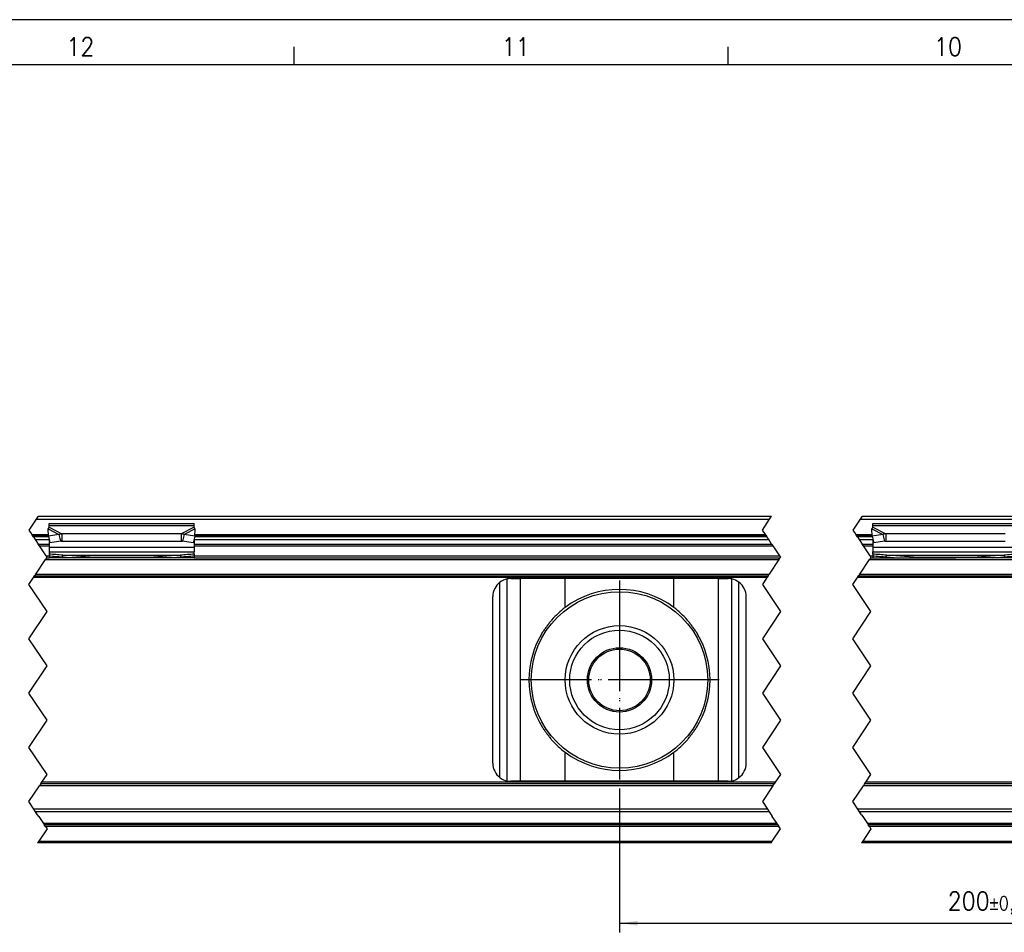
# Model space of a CAD drawing. Header units: millimetres. Extents: x -418 to 1575, y -634 to 914.
# Tile 11 of 49: x -141 to -32, y 343 to 443. Entities that reach past the tile are written whole.
import ezdxf

# ---------------------------------------------------------------- set-up
doc = ezdxf.new("R2010")
doc.units = ezdxf.units.MM
doc.linetypes.add('DOT_CENTER', pattern=[14, 12, -1, 0, -1])
doc.layers.add('1', color=7, linetype='Continuous')
doc.styles.add('CONVERTER_12', font='txt.shx', dxfattribs={"width": 0.9})
doc.dimstyles.new('ME10_DIM_34', dxfattribs={"dimtxt": 2, "dimasz": 2, "dimexe": 1, "dimexo": 1, "dimgap": 1, "dimtad": 1, "dimdsep": 46, "dimtxsty": 'CONVERTER_12', "dimsah": 1, "dimcen": 0.09, "dimclrd": 2, "dimclre": 2, "dimclrt": 2, "dimadec": 0, "dimazin": 0, "dimtol": 1, "dimtp": 0.25, "dimtm": 0.25, "dimtfac": 0.75, "dimtdec": 0, "dimtix": 1, "dimtmove": 0, "dimatfit": 3, "dimfxl": 1, "dimtolj": 1, "dimtzin": 0, "dimarcsym": 0})

# ---------------------------------------------------------------- blocks, each defined once
blk = doc.blocks.new('SOPORTE_SV2__50', base_point=(-242.89, 352.55))
at = {"color": 2, "linetype": 'DOT_CENTER'}
for p, q in [((-138.6, 388.65), (-138.84, 388.3)), ((-57.81, 388.3), (-57.58, 388.65)), ((-47.58, 388.65), (-47.81, 388.3)), ((-138.84, 388.3), (-139.63, 387.1)), ((-58.61, 387.1), (-57.81, 388.3)), ((-47.81, 388.3), (-48.61, 387.1)), ((-139.63, 387.1), (-139.3, 386.6)), ((-139.3, 386.6), (-139.27, 386.55)), ((-139.13, 386.35), (-139.27, 386.55)), ((-139.13, 386.35), (-138.93, 386.05)), ((-58.27, 386.6), (-58.61, 387.1)), ((-58.24, 386.55), (-58.27, 386.6)), ((-58.24, 386.55), (-58.11, 386.35)), ((-57.91, 386.05), (-58.11, 386.35)), ((-48.61, 387.1), (-48.27, 386.6)), ((-48.27, 386.6), (-48.24, 386.55)), ((-48.11, 386.35), (-48.24, 386.55)), ((-48.11, 386.35), (-47.91, 386.05)), ((-138.93, 386.05), (-138.6, 385.55)), ((-138.47, 385.35), (-138.6, 385.55)), ((-137.73, 384.25), (-138.47, 385.35)), ((-57.58, 385.55), (-57.91, 386.05)), ((-57.58, 385.55), (-57.44, 385.35)), ((-57.44, 385.35), (-56.71, 384.25)), ((-47.91, 386.05), (-47.58, 385.55)), ((-47.44, 385.35), (-47.58, 385.55)), ((-46.71, 384.25), (-47.44, 385.35)), ((-137.67, 384.05), (-137.8, 383.85)), ((-137.63, 384.1), (-137.73, 384.25)), ((-137.67, 384.05), (-137.63, 384.1)), ((-56.78, 383.85), (-56.64, 384.05)), ((-56.71, 384.25), (-56.61, 384.1)), ((-56.61, 384.1), (-56.64, 384.05)), ((-46.64, 384.05), (-46.78, 383.85)), ((-46.61, 384.1), (-46.71, 384.25)), ((-46.64, 384.05), (-46.61, 384.1)), ((-138.87, 382.25), (-137.8, 383.85)), ((-56.78, 383.85), (-57.84, 382.25)), ((-47.84, 382.25), (-46.78, 383.85)), ((-139.63, 381.1), (-139.13, 381.85)), ((-139.13, 381.85), (-139, 382.05)), ((-138.87, 382.25), (-139, 382.05)), ((-58.11, 381.85), (-58.61, 381.1)), ((-57.98, 382.05), (-58.11, 381.85)), ((-57.98, 382.05), (-57.84, 382.25)), ((-48.61, 381.1), (-48.11, 381.85)), ((-48.11, 381.85), (-47.98, 382.05)), ((-47.84, 382.25), (-47.98, 382.05)), ((-137.63, 378.1), (-139.63, 381.1)), ((-58.61, 381.1), (-56.61, 378.1)), ((-46.61, 378.1), (-48.61, 381.1)), ((-139.63, 375.1), (-137.63, 378.1)), ((-56.61, 378.1), (-58.61, 375.1)), ((-48.61, 375.1), (-46.61, 378.1)), ((-137.63, 372.1), (-139.63, 375.1)), ((-58.61, 375.1), (-56.61, 372.1)), ((-46.61, 372.1), (-48.61, 375.1)), ((-139.63, 369.1), (-137.63, 372.1)), ((-56.61, 372.1), (-58.61, 369.1)), ((-48.61, 369.1), (-46.61, 372.1)), ((-137.63, 366.1), (-139.63, 369.1)), ((-58.61, 369.1), (-56.61, 366.1)), ((-46.61, 366.1), (-48.61, 369.1)), ((-139.63, 363.1), (-137.63, 366.1)), ((-56.61, 366.1), (-58.61, 363.1)), ((-48.61, 363.1), (-46.61, 366.1)), ((-137.63, 360.1), (-139.63, 363.1)), ((-58.61, 363.1), (-56.61, 360.1)), ((-46.61, 360.1), (-48.61, 363.1)), ((-138.2, 359.25), (-137.63, 360.1)), ((-56.61, 360.1), (-57.18, 359.25)), ((-47.18, 359.25), (-46.61, 360.1)), ((-138.33, 359.05), (-138.47, 358.85)), ((-138.33, 359.05), (-138.2, 359.25)), ((-57.44, 358.85), (-57.31, 359.05)), ((-57.18, 359.25), (-57.31, 359.05)), ((-47.31, 359.05), (-47.44, 358.85)), ((-47.31, 359.05), (-47.18, 359.25)), ((-139.63, 357.1), (-138.47, 358.85)), ((-57.44, 358.85), (-58.61, 357.1)), ((-48.61, 357.1), (-47.44, 358.85)), ((-139.08, 356.27), (-139.63, 357.1)), ((-58.61, 357.1), (-58.05, 356.27)), ((-48.05, 356.27), (-48.61, 357.1)), ((-138.89, 355.99), (-139.08, 356.27)), ((-138.68, 355.66), (-138.89, 355.99)), ((-58.05, 356.27), (-57.87, 355.99)), ((-57.87, 355.99), (-57.65, 355.66)), ((-47.87, 355.99), (-48.05, 356.27)), ((-47.65, 355.66), (-47.87, 355.99)), ((-138.54, 355.46), (-138.68, 355.66)), ((-138.54, 355.46), (-138.01, 354.67)), ((-138.01, 354.67), (-137.93, 354.55)), ((-57.65, 355.66), (-57.52, 355.46)), ((-56.99, 354.67), (-57.52, 355.46)), ((-56.91, 354.55), (-56.99, 354.67)), ((-47.65, 355.66), (-47.52, 355.46)), ((-47.52, 355.46), (-46.99, 354.67)), ((-46.99, 354.67), (-46.91, 354.55)), ((-137.63, 354.1), (-138.53, 352.75)), ((-137.8, 354.35), (-137.93, 354.55)), ((-137.8, 354.35), (-137.63, 354.1)), ((-57.51, 352.75), (-56.61, 354.1)), ((-56.91, 354.55), (-56.78, 354.35)), ((-56.61, 354.1), (-56.78, 354.35)), ((-46.61, 354.1), (-47.51, 352.75)), ((-46.78, 354.35), (-46.91, 354.55)), ((-46.78, 354.35), (-46.61, 354.1)), ((-138.53, 352.75), (-138.67, 352.55)), ((-57.64, 352.55), (-57.51, 352.75)), ((-47.51, 352.75), (-47.64, 352.55))]:
    blk.add_line(p, q, dxfattribs=at)
at = {"color": 7, "linetype": 'Continuous'}
for p, q in [((-138.6, 388.65), (-57.58, 388.65)), ((-47.58, 388.65), (81.64, 388.65)), ((-137.48, 386.43), (-137.5, 387.23)), ((-137.39, 387.61), (-137.39, 387.82)), ((-137.39, 387.82), (-121.39, 387.82)), ((-137.39, 387.43), (-137.39, 387.61)), ((-121.39, 387.61), (-121.39, 387.82)), ((-121.39, 387.43), (-121.39, 387.61)), ((-121.3, 386.43), (-121.28, 387.23)), ((-47.81, 388.3), (81.41, 388.3)), ((-46.48, 386.43), (-46.5, 387.23)), ((-46.39, 387.61), (-46.39, 387.82)), ((-46.39, 387.82), (-30.39, 387.82)), ((-46.39, 387.43), (-46.39, 387.61)), ((-139.27, 386.55), (-137.48, 386.55)), ((-136.31, 386.61), (-137.48, 386.43)), ((-137.48, 386.43), (-137.3, 385.7)), ((-136.31, 386.61), (-136.2, 386.17)), ((-136.2, 386.17), (-136.12, 385.88)), ((-135.98, 386.7), (-135.98, 386.19)), ((-122.8, 386.7), (-135.98, 386.7)), ((-135.98, 386.19), (-135.98, 385.85)), ((-122.8, 386.7), (-122.8, 386.19)), ((-122.8, 386.19), (-122.8, 385.85)), ((-122.58, 386.17), (-122.66, 385.88)), ((-122.47, 386.61), (-122.58, 386.17)), ((-121.3, 386.43), (-122.47, 386.61)), ((-121.3, 386.43), (-121.48, 385.7)), ((-121.3, 386.55), (-58.24, 386.55)), ((-48.24, 386.55), (-46.48, 386.55)), ((-45.31, 386.61), (-46.48, 386.43)), ((-46.48, 386.43), (-46.3, 385.7)), ((-45.31, 386.61), (-45.2, 386.17)), ((-45.2, 386.17), (-45.12, 385.88)), ((-44.98, 386.7), (-44.98, 386.19)), ((-31.8, 386.7), (-44.98, 386.7)), ((-44.98, 386.19), (-44.98, 385.85)), ((-138.6, 385.55), (-137.39, 385.55)), ((-137.39, 386.08), (-137.39, 385.21)), ((-137.39, 385.21), (-137.39, 384.72)), ((-136.12, 385.88), (-137.3, 385.7)), ((-122.8, 385.85), (-135.98, 385.85)), ((-121.48, 385.7), (-122.66, 385.88)), ((-121.39, 386.08), (-121.39, 385.21)), ((-121.39, 385.55), (-57.58, 385.55)), ((-121.39, 385.21), (-121.39, 384.72)), ((-47.58, 385.55), (-46.39, 385.55)), ((-46.39, 386.08), (-46.39, 385.21)), ((-46.39, 385.21), (-46.39, 384.72)), ((-45.12, 385.88), (-46.3, 385.7)), ((-31.8, 385.85), (-44.98, 385.85)), ((-137.67, 384.05), (-137.39, 384.05)), ((-137.39, 384.72), (-121.39, 384.72)), ((-137.39, 384.72), (-137.39, 384.44)), ((-137.39, 384.44), (-137.39, 384.26)), ((-137.39, 384.26), (-137.39, 384.05)), ((-134.63, 384.05), (-137.39, 384.05)), ((-132.39, 384.06), (-135.9, 384.33)), ((-135.9, 384.22), (-135.9, 384.33)), ((-135.9, 384.15), (-134.63, 384.05)), ((-132.39, 384.05), (-134.63, 384.05)), ((-126.39, 384.06), (-132.39, 384.06)), ((-132.39, 384.06), (-132.39, 384.05)), ((-130.54, 384.05), (-132.39, 384.05)), ((-130.54, 384.05), (-130.54, 384.05)), ((-128.24, 384.05), (-130.54, 384.05)), ((-128.24, 384.05), (-128.24, 384.05)), ((-126.39, 384.05), (-128.24, 384.05)), ((-122.88, 384.33), (-126.39, 384.06)), ((-126.39, 384.06), (-126.39, 384.05)), ((-124.15, 384.05), (-126.39, 384.05)), ((-124.15, 384.05), (-122.88, 384.15)), ((-121.39, 384.05), (-124.15, 384.05)), ((-122.88, 384.33), (-122.88, 384.22)), ((-121.39, 384.44), (-121.39, 384.72)), ((-121.39, 384.44), (-121.39, 384.26)), ((-121.39, 384.26), (-121.39, 384.05)), ((-121.39, 384.05), (-56.64, 384.05)), ((-46.64, 384.05), (-46.39, 384.05)), ((-46.39, 384.44), (-46.39, 384.72)), ((-46.39, 384.72), (-30.39, 384.72)), ((-46.39, 384.44), (-46.39, 384.26)), ((-46.39, 384.26), (-46.39, 384.05)), ((-46.39, 384.05), (-43.63, 384.05)), ((-41.39, 384.06), (-44.9, 384.33)), ((-44.9, 384.22), (-44.9, 384.33)), ((-44.9, 384.15), (-43.63, 384.05)), ((-43.63, 384.05), (-41.39, 384.05)), ((-41.39, 384.06), (-41.39, 384.05)), ((-35.39, 384.06), (-41.39, 384.06)), ((-41.39, 384.05), (-37.24, 384.05)), ((-37.24, 384.05), (-37.24, 384.05)), ((-35.39, 384.05), (-37.24, 384.05)), ((-31.88, 384.33), (-35.39, 384.06)), ((-35.39, 384.06), (-35.39, 384.05)), ((-33.15, 384.05), (-35.39, 384.05)), ((-33.15, 384.05), (-31.88, 384.15)), ((-30.39, 384.05), (-33.15, 384.05)), ((-31.88, 384.33), (-31.88, 384.22)), ((-139, 382.05), (-57.98, 382.05)), ((-47.98, 382.05), (81.24, 382.05)), ((-86.39, 381.75), (-85.32, 381.75)), ((-80.4, 381.75), (-85.32, 381.75)), ((-68.38, 381.75), (-80.4, 381.75)), ((-63.46, 381.75), (-68.38, 381.75)), ((-63.46, 381.75), (-62.39, 381.75)), ((-88.39, 361.35), (-88.39, 379.75)), ((-60.39, 361.35), (-60.39, 379.75)), ((-57.31, 359.05), (-138.33, 359.05)), ((-85.32, 359.35), (-86.39, 359.35)), ((-80.4, 359.35), (-85.32, 359.35)), ((-68.38, 359.35), (-80.4, 359.35)), ((-63.46, 359.35), (-68.38, 359.35)), ((-62.39, 359.35), (-63.46, 359.35)), ((81.91, 359.05), (-47.31, 359.05)), ((-58.05, 356.27), (-139.08, 356.27)), ((81.16, 356.27), (-48.05, 356.27)), ((-56.91, 354.55), (-137.93, 354.55)), ((82.31, 354.55), (-46.91, 354.55)), ((-57.64, 352.55), (-138.67, 352.55)), ((81.57, 352.55), (-47.64, 352.55))]:
    blk.add_line(p, q, dxfattribs=at)
at = {"color": 3, "linetype": 'Continuous'}
for p, q in [((-138.84, 388.3), (-57.81, 388.3)), ((-137.5, 387.23), (-136.31, 386.61)), ((-137.39, 387.61), (-121.39, 387.61)), ((-137.39, 387.43), (-135.98, 386.7)), ((-121.39, 387.43), (-122.8, 386.7)), ((-121.28, 387.23), (-122.47, 386.61)), ((-46.5, 387.23), (-45.31, 386.61)), ((-46.39, 387.61), (-30.39, 387.61)), ((-46.39, 387.43), (-44.98, 386.7)), ((-139.3, 386.6), (-137.48, 386.6)), ((-137.46, 386.35), (-139.13, 386.35)), ((-58.11, 386.35), (-121.32, 386.35)), ((-121.3, 386.6), (-58.27, 386.6)), ((-48.27, 386.6), (-46.48, 386.6)), ((-46.46, 386.35), (-48.11, 386.35)), ((-138.93, 386.05), (-137.39, 386.05)), ((-138.47, 385.35), (-137.39, 385.35)), ((-137.39, 385.21), (-121.39, 385.21)), ((-121.39, 386.05), (-57.91, 386.05)), ((-121.39, 385.35), (-57.44, 385.35)), ((-47.91, 386.05), (-46.39, 386.05)), ((-47.44, 385.35), (-46.39, 385.35)), ((-46.39, 385.21), (-30.39, 385.21)), ((-137.73, 384.25), (-137.39, 384.25)), ((-135.9, 384.33), (-122.88, 384.33)), ((-135.9, 384.15), (-135.9, 384.22)), ((-122.88, 384.22), (-122.88, 384.15)), ((-121.39, 384.25), (-56.71, 384.25)), ((-46.71, 384.25), (-46.39, 384.25)), ((-44.9, 384.33), (-31.88, 384.33)), ((-44.9, 384.15), (-44.9, 384.22)), ((-31.88, 384.22), (-31.88, 384.15)), ((-137.8, 383.85), (-56.78, 383.85)), ((-46.78, 383.85), (82.44, 383.85)), ((-58.11, 381.85), (-139.13, 381.85)), ((-138.87, 382.25), (-57.84, 382.25)), ((81.11, 381.85), (-48.11, 381.85)), ((-47.84, 382.25), (81.37, 382.25)), ((-87.59, 359.75), (-87.59, 381.35)), ((-86.79, 359.39), (-86.79, 381.71)), ((-85.32, 359.35), (-85.32, 381.75)), ((-80.4, 378.54), (-80.4, 381.75)), ((-68.38, 378.54), (-68.38, 381.75)), ((-63.46, 359.35), (-63.46, 381.75)), ((-61.99, 359.39), (-61.99, 381.71)), ((-61.19, 359.75), (-61.19, 381.35)), ((-80.4, 359.35), (-80.4, 362.56)), ((-68.38, 359.35), (-68.38, 362.56)), ((-57.18, 359.25), (-138.2, 359.25)), ((82.04, 359.25), (-47.18, 359.25)), ((-57.44, 358.85), (-138.47, 358.85)), ((81.77, 358.85), (-47.44, 358.85)), ((-57.87, 355.99), (-138.89, 355.99)), ((81.35, 355.99), (-47.87, 355.99)), ((-56.99, 354.67), (-138.01, 354.67)), ((82.23, 354.67), (-46.99, 354.67)), ((-56.78, 354.35), (-137.8, 354.35)), ((82.44, 354.35), (-46.78, 354.35)), ((-138.53, 352.75), (-57.51, 352.75)), ((-47.51, 352.75), (81.71, 352.75))]:
    blk.add_line(p, q, dxfattribs=at)
at = {"color": 7, "linetype": 'Continuous'}
for radius in [9.75, 6, 5.5, 3.55, 3.4]:
    blk.add_circle((-74.39, 370.55), radius, dxfattribs=at)
for centre, radius, start, end in [((-86.39, 379.75), 2, 126.8699, 180), ((-86.39, 379.75), 2, 101.598, 126.8699), ((-86.39, 379.75), 2, 90, 101.598), ((-62.39, 379.75), 2, 78.402, 90), ((-62.39, 379.75), 2, 53.1301, 78.402), ((-62.39, 379.75), 2, 360, 53.1301), ((-74.39, 370.55), 10, 53.076, 126.924), ((-74.39, 370.55), 10, 126.924, 138.5708), ((-74.39, 370.55), 10, 41.4292, 53.076), ((-74.39, 370.55), 10, 148.2362, 211.7638), ((-74.39, 370.55), 10, 328.2363, 31.7637), ((-74.39, 370.55), 10, 221.4292, 233.076), ((-74.39, 370.55), 10, 306.924, 318.5708), ((-74.39, 370.55), 10, 233.076, 306.924), ((-86.39, 361.35), 2, 180, 233.1301), ((-62.39, 361.35), 2, 306.8699, 0), ((-86.39, 361.35), 2, 233.1301, 258.402), ((-86.39, 361.35), 2, 258.402, 270), ((-62.39, 361.35), 2, 270, 281.598), ((-62.39, 361.35), 2, 281.598, 306.8699)]:
    blk.add_arc(centre, radius, start, end, dxfattribs=at)
for points, knots in [([(-137.5, 387.23), (-137.49, 387.25), (-137.47, 387.28), (-137.45, 387.34), (-137.42, 387.39), (-137.4, 387.42), (-137.39, 387.43)], [0, 0, 0, 0, 0.0630544, 0.1234867, 0.1753749, 0.2333288, 0.2333288, 0.2333288, 0.2333288]), ([(-121.28, 387.23), (-121.29, 387.24), (-121.31, 387.28), (-121.33, 387.34), (-121.36, 387.39), (-121.38, 387.42), (-121.39, 387.43)], [0, 0, 0, 0, 0.0583422, 0.1234865, 0.1837171, 0.2333289, 0.2333289, 0.2333289, 0.2333289]), ([(-46.5, 387.23), (-46.49, 387.25), (-46.47, 387.28), (-46.45, 387.34), (-46.42, 387.39), (-46.4, 387.42), (-46.39, 387.43)], [0, 0, 0, 0, 0.0630544, 0.1234867, 0.1837173, 0.233329, 0.233329, 0.233329, 0.233329]), ([(-135.98, 386.7), (-136, 386.7), (-136.06, 386.68), (-136.14, 386.66), (-136.23, 386.64), (-136.28, 386.62), (-136.31, 386.61)], [0, 0, 0, 0, 0.0879177, 0.170494, 0.2567109, 0.3435203, 0.3435203, 0.3435203, 0.3435203]), ([(-122.47, 386.61), (-122.5, 386.62), (-122.55, 386.64), (-122.64, 386.66), (-122.72, 386.69), (-122.78, 386.7), (-122.8, 386.7)], [0, 0, 0, 0, 0.0868093, 0.1730263, 0.2625573, 0.3435203, 0.3435203, 0.3435203, 0.3435203]), ([(-44.98, 386.7), (-45, 386.7), (-45.06, 386.69), (-45.14, 386.66), (-45.23, 386.64), (-45.28, 386.62), (-45.31, 386.61)], [0, 0, 0, 0, 0.0849289, 0.1704941, 0.256711, 0.3435204, 0.3435204, 0.3435204, 0.3435204]), ([(-135.98, 385.85), (-135.99, 385.85), (-136.01, 385.85), (-136.05, 385.86), (-136.09, 385.87), (-136.11, 385.88), (-136.12, 385.88)], [0, 0, 0, 0, 0.0383658, 0.0760959, 0.1140041, 0.1512902, 0.1512902, 0.1512902, 0.1512902]), ([(-122.66, 385.88), (-122.67, 385.88), (-122.69, 385.87), (-122.73, 385.86), (-122.77, 385.85), (-122.79, 385.85), (-122.8, 385.85)], [0, 0, 0, 0, 0.0372861, 0.0751943, 0.1129244, 0.1512902, 0.1512902, 0.1512902, 0.1512902]), ([(-44.98, 385.85), (-44.99, 385.85), (-45.01, 385.85), (-45.05, 385.86), (-45.09, 385.87), (-45.11, 385.88), (-45.12, 385.88)], [0, 0, 0, 0, 0.0383658, 0.0760959, 0.1140041, 0.1512902, 0.1512902, 0.1512902, 0.1512902]), ([(-135.9, 384.33), (-136.02, 384.34), (-136.27, 384.36), (-136.64, 384.39), (-137.02, 384.42), (-137.27, 384.43), (-137.39, 384.44)], [0, 0, 0, 0, 0.373695, 0.747543, 1.121151, 1.494893, 1.494893, 1.494893, 1.494893]), ([(-137.39, 384.26), (-137.27, 384.25), (-137.02, 384.23), (-136.64, 384.2), (-136.27, 384.18), (-136.02, 384.16), (-135.9, 384.15)], [0, 0, 0, 0, 0.373702, 0.747255, 1.121047, 1.494694, 1.494694, 1.494694, 1.494694]), ([(-121.39, 384.44), (-121.51, 384.43), (-121.76, 384.42), (-122.14, 384.39), (-122.51, 384.36), (-122.76, 384.34), (-122.88, 384.33)], [0, 0, 0, 0, 0.373747, 0.74735, 1.121191, 1.494893, 1.494893, 1.494893, 1.494893]), ([(-122.88, 384.15), (-122.76, 384.16), (-122.51, 384.18), (-122.14, 384.2), (-121.76, 384.23), (-121.51, 384.25), (-121.39, 384.26)], [0, 0, 0, 0, 0.373642, 0.747439, 1.120997, 1.494694, 1.494694, 1.494694, 1.494694]), ([(-44.9, 384.33), (-45.02, 384.34), (-45.27, 384.36), (-45.64, 384.39), (-46.02, 384.42), (-46.27, 384.43), (-46.39, 384.44)], [0, 0, 0, 0, 0.373701, 0.747543, 1.12115, 1.494893, 1.494893, 1.494893, 1.494893]), ([(-46.39, 384.26), (-46.27, 384.25), (-46.02, 384.23), (-45.64, 384.2), (-45.27, 384.18), (-45.02, 384.16), (-44.9, 384.15)], [0, 0, 0, 0, 0.373697, 0.747255, 1.121046, 1.494694, 1.494694, 1.494694, 1.494694]), ([(-30.39, 384.44), (-30.51, 384.43), (-30.76, 384.42), (-31.14, 384.39), (-31.51, 384.36), (-31.76, 384.34), (-31.88, 384.33)], [0, 0, 0, 0, 0.373743, 0.74735, 1.121192, 1.494893, 1.494893, 1.494893, 1.494893]), ([(-31.88, 384.15), (-31.76, 384.16), (-31.51, 384.18), (-31.14, 384.2), (-30.76, 384.23), (-30.51, 384.25), (-30.39, 384.26)], [0, 0, 0, 0, 0.373648, 0.747439, 1.120997, 1.494694, 1.494694, 1.494694, 1.494694]), ([(-81.89, 377.17), (-81.97, 377.06), (-82.15, 376.84), (-82.4, 376.5), (-82.65, 376.16), (-82.81, 375.93), (-82.89, 375.81)], [0, 0, 0, 0, 0.418104, 0.842646, 1.25962, 1.685167, 1.685167, 1.685167, 1.685167]), ([(-65.89, 375.81), (-65.97, 375.93), (-66.13, 376.16), (-66.38, 376.5), (-66.63, 376.84), (-66.81, 377.06), (-66.89, 377.17)], [0, 0, 0, 0, 0.425548, 0.842522, 1.267064, 1.685169, 1.685169, 1.685169, 1.685169]), ([(-82.89, 365.29), (-82.81, 365.17), (-82.65, 364.94), (-82.4, 364.6), (-82.15, 364.26), (-81.97, 364.04), (-81.89, 363.93)], [0, 0, 0, 0, 0.425548, 0.842521, 1.267063, 1.685167, 1.685167, 1.685167, 1.685167]), ([(-66.89, 363.93), (-66.81, 364.04), (-66.63, 364.26), (-66.38, 364.6), (-66.13, 364.94), (-65.97, 365.17), (-65.89, 365.29)], [0, 0, 0, 0, 0.418104, 0.842647, 1.259621, 1.685169, 1.685169, 1.685169, 1.685169])]:
    blk.add_open_spline(points, degree=3, knots=knots, dxfattribs=at)
at = {"layer": '1', "color": 2, "linetype": 'DOT_CENTER'}
for p, q in [((-74.39, 381.55), (-74.39, 359.55)), ((-74.39, 381.3), (-74.39, 359.8)), ((-63.39, 370.55), (-85.39, 370.55)), ((-63.64, 370.55), (-85.14, 370.55))]:
    blk.add_line(p, q, dxfattribs=at)
blk = doc.blocks.new('*D98')
at = {"layer": '1', "color": 2, "linetype": 'Continuous'}
for p, q in [((16.61, 362.05), (16.61, 342.66)), ((-74.39, 358.55), (-74.39, 342.66)), ((-74.39, 343.66), (16.61, 343.66))]:
    blk.add_line(p, q, dxfattribs=at)
at = {"layer": '1', "color": 2}
for points in [[(-72.39, 343.93), (-72.39, 343.4), (-74.39, 343.66)], [(14.61, 343.4), (14.61, 343.93), (16.61, 343.66)]]:
    blk.add_solid(points, dxfattribs=at)
at = {"layer": '1', "color": 2, "insert": (-38.13, 344.66), "char_height": 2, "attachment_point": 7, "rotation": 0.0001, "line_spacing_factor": 0.60024, "style": 'CONVERTER_12'}
blk.add_mtext('\\C2;200\\C2;\\H1.5;{\\Fgdt;`}0,25', dxfattribs=at)
blk = doc.blocks.new('_A1', base_point=(416.98, -145.5))
at = {"layer": '1', "color": 2, "linetype": 'Continuous'}
for p, q in [((421.98, 443.5), (-418.02, 443.5)), ((-110.38, 440.5), (-110.38, 438.5)), ((-62.44, 440.5), (-62.44, 438.5))]:
    blk.add_line(p, q, dxfattribs=at)
at = {"layer": '1', "color": 7, "linetype": 'Continuous'}
blk.add_line((416.98, 438.5), (-398.02, 438.5), dxfattribs=at)
at = {"layer": '1', "color": 2, "char_height": 2, "attachment_point": 4, "line_spacing_factor": 1.20048, "style": 'CONVERTER_12'}
for s, insert in [('12', (-135.49, 440.52)), ('11', (-87.39, 440.52)), ('10', (-39.64, 440.52))]:
    blk.add_mtext(s, dxfattribs=dict(at, insert=insert))
blk = doc.blocks.new('Front3', base_point=(-155.39, 370.6))
blk.add_blockref('SOPORTE_SV2__50', (-242.89, 352.55))
at = {"layer": '1'}
dim = blk.add_linear_dim(base=(-74.39, 343.662), p1=(16.61, 363.05), p2=(-74.39, 359.55), dimstyle='ME10_DIM_34', dxfattribs=at)
dim.commit()
dim.dimension.update_dxf_attribs({"geometry": '*D98', "text_midpoint": (-32.645, 345.662), "text_rotation": 0.00014})

msp = doc.modelspace()

# ---------------------------------------------------------------- block references
for name, p in [('_A1', (416.98, -145.5)), ('Front3', (-155.39, 370.6))]:
    msp.add_blockref(name, p)

doc.saveas('drawing.dxf')
